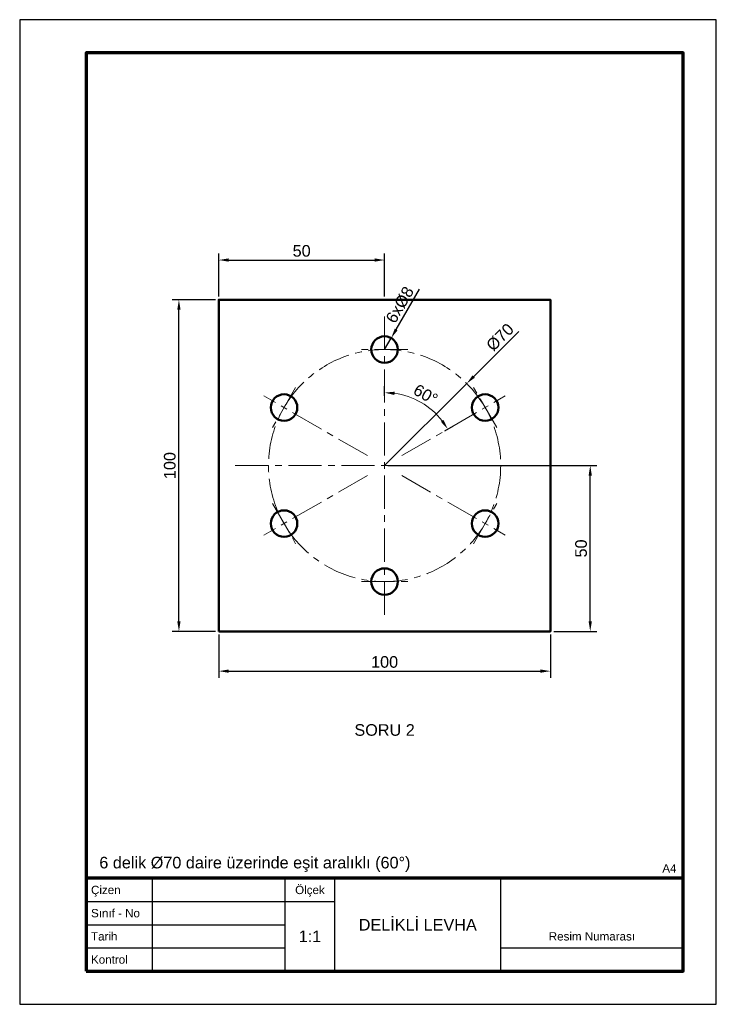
# Model space of a CAD drawing. Header units: millimetres. Extents: x 0 to 210, y 0 to 297.
import ezdxf
from ezdxf.enums import TextEntityAlignment as Align

# ---------------------------------------------------------------- set-up
doc = ezdxf.new("R2010")
doc.units = ezdxf.units.MM
doc.linetypes.add('EKSEN_ISO', pattern=[16, 10, -2, 2, -2])
for name, color, linetype, lineweight in [('CERCEVE', 7, 'Continuous', 70), ('CERCEVE_INCE', 7, 'Continuous', 25), ('EKSEN', 1, 'EKSEN_ISO', 18), ('GORUNEN', 7, 'Continuous', 50), ('OLCU', 4, 'Continuous', 18), ('YAZI', 3, 'Continuous', 25)]:
    doc.layers.add(name, color=color, linetype=linetype, lineweight=lineweight)
doc.styles.add('TR', font='arial.ttf')
doc.dimstyles.new('OLCU', dxfattribs={"dimtxt": 3.5, "dimasz": 3, "dimexe": 2, "dimexo": 1, "dimgap": 1, "dimtad": 1, "dimdec": 0, "dimtxsty": 'TR', "dimcen": 2.5, "dimclrd": 256, "dimclre": 256, "dimclrt": 256, "dimadec": 0, "dimazin": 3, "dimtfac": 1, "dimtmove": 0, "dimatfit": 3})

msp = doc.modelspace()

# ---------------------------------------------------------------- linework, layer by layer
at = {"layer": 'CERCEVE'}
for points in [[(20, 10), (200, 10), (200, 287), (20, 287)], [(20, 10), (200, 10), (200, 38), (20, 38)]]:
    msp.add_lwpolyline(points, close=True, dxfattribs=at)
at = {"layer": 'CERCEVE_INCE'}
for p, q in [((40, 10), (40, 38)), ((80, 10), (80, 38)), ((95, 10), (95, 38)), ((145, 10), (145, 38)), ((20, 31), (80, 31)), ((80, 31), (95, 31)), ((20, 24), (80, 24)), ((20, 17), (80, 17)), ((145, 17), (200, 17))]:
    msp.add_line(p, q, dxfattribs=at)
msp.add_lwpolyline([(0, 0), (210, 0), (210, 297), (0, 297)], close=True, dxfattribs=at)
at = {"layer": 'EKSEN'}
for p, q in [((110, 117.5), (110, 207.5)), ((117, 197.5), (103, 197.5)), ((83.19, 186.06), (76.19, 173.94)), ((143.81, 173.94), (136.81, 186.06)), ((104.8, 165.5), (73.63, 183.5)), ((115.2, 165.5), (146.37, 183.5)), ((65, 162.5), (155, 162.5)), ((104.8, 159.5), (73.63, 141.5)), ((115.2, 159.5), (146.37, 141.5)), ((76.19, 151.06), (83.19, 138.94)), ((136.81, 138.94), (143.81, 151.06)), ((103, 127.5), (117, 127.5))]:
    msp.add_line(p, q, dxfattribs=at)
msp.add_circle((110, 162.5), 35, dxfattribs=at)
at = {"layer": 'GORUNEN'}
msp.add_lwpolyline([(60, 112.5), (160, 112.5), (160, 212.5), (60, 212.5)], close=True, dxfattribs=at)
for centre in [(110, 197.5), (79.69, 180), (140.31, 180), (79.69, 145), (140.31, 145), (110, 127.5)]:
    msp.add_circle(centre, 4, dxfattribs=at)

# ---------------------------------------------------------------- texts
at = {"layer": 'YAZI', "style": 'TR'}
msp.add_text('SORU 2', height=3.5, dxfattribs=at).set_placement((110, 84.5), align=Align.TOP_CENTER)
msp.add_text('6 delik Ø70 daire üzerinde eşit aralıklı (60°)', height=3.5, dxfattribs=at).set_placement((24, 41))
msp.add_text('A4', height=2.5, dxfattribs=at).set_placement((198, 41), align=Align.MIDDLE_RIGHT)
for s, p in [('Çizen', (21.5, 34.5)), ('Sınıf - No', (21.5, 27.5)), ('Tarih', (21.5, 20.5)), ('Kontrol', (21.5, 13.5))]:
    msp.add_text(s, height=2.5, dxfattribs=at).set_placement(p, align=Align.MIDDLE_LEFT)
for s, height, p in [('Ölçek', 2.5, (87.5, 34.5)), ('DELİKLİ LEVHA', 3.5, (120, 24)), ('1:1', 3.5, (87.5, 20.5)), ('Resim Numarası', 2.5, (172.5, 20.5))]:
    msp.add_text(s, height=height, dxfattribs=at).set_placement(p, align=Align.MIDDLE_CENTER)

# ---------------------------------------------------------------- dimensions: what is measured, and where the dimension line sits
at = {"layer": 'OLCU'}
for base, p1, p2 in [((60, 224.5), (60, 212.5), (110, 212.5)), ((60, 100.5), (60, 112.5), (160, 112.5))]:
    msp.add_linear_dim(base=base, p1=p1, p2=p2, dimstyle='OLCU', dxfattribs=at).render()
msp.add_diameter_dim(center=(110, 197.5), radius=4, location=(117, 209.62), text='6x<>', dimstyle='OLCU', dxfattribs=at).render()
for base, p1, p2 in [((48, 112.5), (60, 112.5), (60, 212.5)), ((172, 112.5), (160, 112.5), (110, 162.5))]:
    msp.add_linear_dim(base=base, p1=p1, p2=p2, angle=90, dimstyle='OLCU', dxfattribs=at).render()
msp.add_diameter_dim(center=(110, 162.5), radius=35, location=(146.77, 199.27), dimstyle='OLCU', dxfattribs=at).render()
msp.add_angular_dim_3p(base=(121, 181.55), center=(110, 162.5), p1=(127.32, 172.5), p2=(110, 182.5), dimstyle='OLCU', dxfattribs=at).render()

doc.saveas('drawing.dxf')
